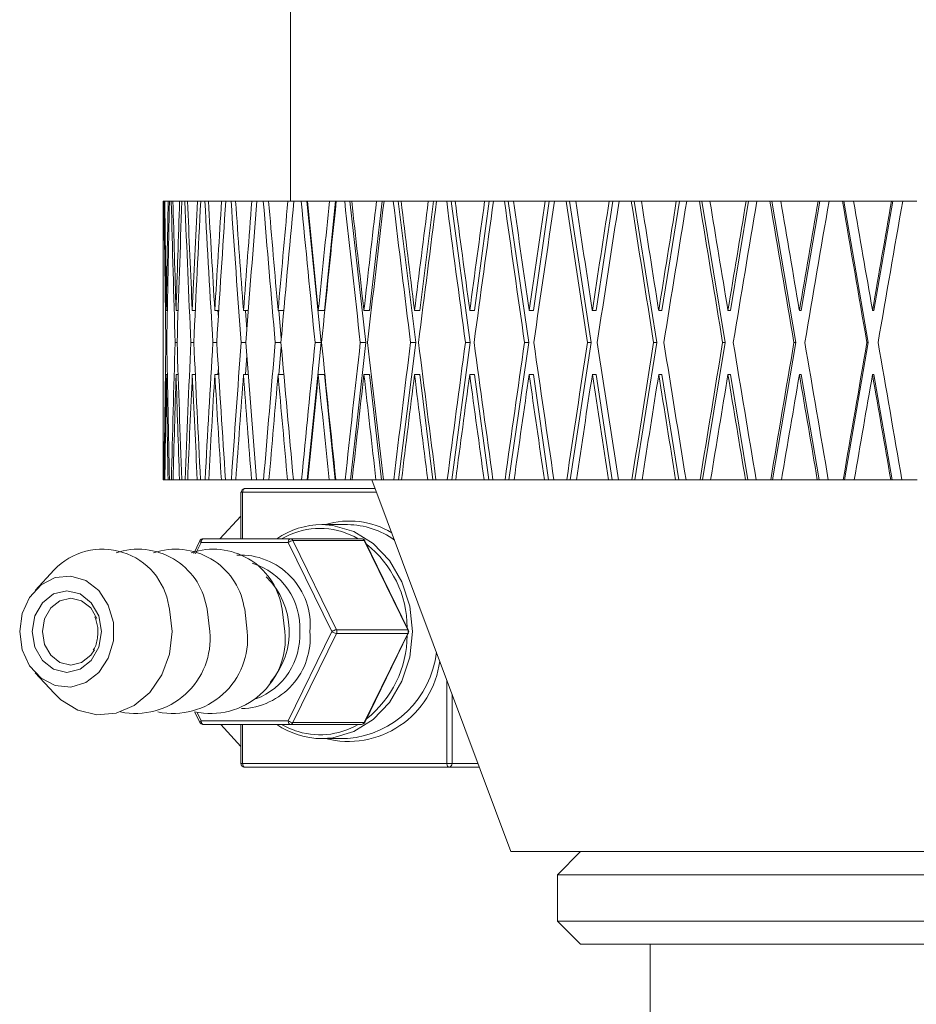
# Model space of a CAD drawing. Header units: inches. Extents: x 2.9 to 28.8, y 1.6 to 21.5.
# Tile 14 of 19: x 26.3 to 27.5, y 10 to 11.4. Entities that reach past the tile are written whole.
import ezdxf

# ---------------------------------------------------------------- set-up
doc = ezdxf.new("R2010")
doc.units = ezdxf.units.IN
doc.header["$MEASUREMENT"] = 0

msp = doc.modelspace()

# ---------------------------------------------------------------- linework, layer by layer
at = {"color": 7, "linetype": 'Continuous', "lineweight": 15}
for p, q in [((26.6195, 13.0852), (26.6195, 11.1162)), ((26.4478, 11.1162), (26.4478, 10.9699)), ((26.4478, 11.1162), (26.4481, 11.1162)), ((26.4481, 11.1162), (26.4485, 11.1162)), ((26.4485, 11.1162), (26.4493, 11.1162)), ((26.4493, 11.1162), (26.4502, 11.1162)), ((26.4502, 11.1162), (26.4547, 11.1162)), ((26.4547, 11.1162), (26.4565, 11.1162)), ((26.4565, 11.1162), (26.4589, 11.1162)), ((26.4589, 11.1162), (26.4611, 11.1162)), ((26.4611, 11.1162), (26.4702, 11.1162)), ((26.4702, 11.1162), (26.4732, 11.1162)), ((26.4732, 11.1162), (26.4772, 11.1162)), ((26.4772, 11.1162), (26.4808, 11.1162)), ((26.4808, 11.1162), (26.4942, 11.1162)), ((26.4942, 11.1162), (26.4986, 11.1162)), ((26.4986, 11.1162), (26.5041, 11.1162)), ((26.5041, 11.1162), (26.5089, 11.1162)), ((26.5089, 11.1162), (26.5267, 11.1162)), ((26.5267, 11.1162), (26.5323, 11.1162)), ((26.5323, 11.1162), (26.5394, 11.1162)), ((26.5394, 11.1162), (26.5454, 11.1162)), ((26.5454, 11.1162), (26.5674, 11.1162)), ((26.5674, 11.1162), (26.5742, 11.1162)), ((26.5742, 11.1162), (26.5828, 11.1162)), ((26.5828, 11.1162), (26.59, 11.1162)), ((26.59, 11.1162), (26.6159, 11.1162)), ((26.6159, 11.1162), (26.6239, 11.1162)), ((26.6239, 11.1162), (26.6339, 11.1162)), ((26.6339, 11.1162), (26.6415, 11.1162)), ((26.6415, 11.1162), (26.6607, 10.9259)), ((26.6415, 11.1162), (26.6423, 11.1162)), ((26.6423, 11.1162), (26.672, 11.1162)), ((26.68, 11.1162), (26.6651, 10.9691)), ((26.672, 11.1162), (26.68, 11.1162)), ((26.68, 11.1162), (26.6811, 11.1162)), ((26.6811, 11.1162), (26.6924, 11.1162)), ((26.6924, 11.1162), (26.6995, 11.1162)), ((26.6995, 11.1162), (26.7211, 10.9259)), ((26.6995, 11.1162), (26.7019, 11.1162)), ((26.7019, 11.1162), (26.7352, 11.1162)), ((26.7427, 11.1162), (26.726, 10.9691)), ((26.7352, 11.1162), (26.7427, 11.1162)), ((26.7427, 11.1162), (26.7454, 11.1162)), ((26.7454, 11.1162), (26.7579, 11.1162)), ((26.7579, 11.1162), (26.7644, 11.1162)), ((26.7644, 11.1162), (26.7881, 10.9259)), ((26.7644, 11.1162), (26.7683, 11.1162)), ((26.7683, 11.1162), (26.805, 11.1162)), ((26.8119, 11.1162), (26.7935, 10.9691)), ((26.805, 11.1162), (26.8119, 11.1162)), ((26.8119, 11.1162), (26.8161, 11.1162)), ((26.8161, 11.1162), (26.8297, 11.1162)), ((26.8297, 11.1162), (26.8357, 11.1162)), ((26.8357, 11.1162), (26.8614, 10.9259)), ((26.8357, 11.1162), (26.8411, 11.1162)), ((26.8411, 11.1162), (26.8809, 11.1162)), ((26.8871, 11.1162), (26.8672, 10.9691)), ((26.8809, 11.1162), (26.8871, 11.1162)), ((26.8871, 11.1162), (26.8928, 11.1162)), ((26.8928, 11.1162), (26.9075, 11.1162)), ((26.9075, 11.1162), (26.9128, 11.1162)), ((26.9128, 11.1162), (26.9403, 10.9259)), ((26.9128, 11.1162), (26.9198, 11.1162)), ((26.9198, 11.1162), (26.9623, 11.1162)), ((26.9678, 11.1162), (26.9466, 10.9691)), ((26.9623, 11.1162), (26.9678, 11.1162)), ((26.9678, 11.1162), (26.975, 11.1162)), ((26.975, 11.1162), (26.9906, 11.1162)), ((26.9906, 11.1162), (26.9952, 11.1162)), ((26.9952, 11.1162), (27.0243, 10.9259)), ((26.9952, 11.1162), (27.0036, 11.1162)), ((27.0036, 11.1162), (27.0485, 11.1162)), ((27.0534, 11.1162), (27.0309, 10.9691)), ((27.0485, 11.1162), (27.0534, 11.1162)), ((27.0534, 11.1162), (27.0619, 11.1162)), ((27.0619, 11.1162), (27.0784, 11.1162)), ((27.0784, 11.1162), (27.0823, 11.1162)), ((27.0823, 11.1162), (27.1127, 10.9259)), ((27.0823, 11.1162), (27.092, 11.1162)), ((27.092, 11.1162), (27.139, 11.1162)), ((27.1431, 11.1162), (27.1196, 10.9691)), ((27.139, 11.1162), (27.1431, 11.1162)), ((27.1431, 11.1162), (27.153, 11.1162)), ((27.153, 11.1162), (27.1701, 11.1162)), ((27.1701, 11.1162), (27.1733, 11.1162)), ((27.1733, 11.1162), (27.2048, 10.9259)), ((27.1733, 11.1162), (27.1843, 11.1162)), ((27.1843, 11.1162), (27.233, 11.1162)), ((27.2363, 11.1162), (27.212, 10.9691)), ((27.233, 11.1162), (27.2363, 11.1162)), ((27.2363, 11.1162), (27.2475, 11.1162)), ((27.2475, 11.1162), (27.2651, 11.1162)), ((27.2651, 11.1162), (27.2675, 11.1162)), ((27.2675, 11.1162), (27.3, 10.9259)), ((27.2675, 11.1162), (27.2797, 11.1162)), ((27.2797, 11.1162), (27.3299, 11.1162)), ((27.3324, 11.1162), (27.3073, 10.9691)), ((27.3299, 11.1162), (27.3324, 11.1162)), ((27.3324, 11.1162), (27.3447, 11.1162)), ((27.3447, 11.1162), (27.3628, 11.1162)), ((27.3628, 11.1162), (27.3644, 11.1162)), ((27.3644, 11.1162), (27.3974, 10.9259)), ((27.3644, 11.1162), (27.3777, 11.1162)), ((27.3777, 11.1162), (27.4288, 11.1162)), ((27.4305, 11.1162), (27.4049, 10.9691)), ((27.4288, 11.1162), (27.4305, 11.1162)), ((27.4305, 11.1162), (27.4439, 11.1162)), ((27.4439, 11.1162), (27.4622, 11.1162)), ((27.4622, 11.1162), (27.463, 11.1162)), ((26.4478, 10.9691), (26.4478, 10.9699)), ((26.4479, 10.9691), (26.4478, 10.9691)), ((26.4522, 10.9691), (26.4522, 10.9699)), ((26.4536, 10.9691), (26.4522, 10.9691)), ((26.4654, 10.9691), (26.4653, 10.9699)), ((26.4681, 10.9691), (26.4654, 10.9691)), ((26.4872, 10.9691), (26.4872, 10.9699)), ((26.4912, 10.9691), (26.4872, 10.9691)), ((26.5175, 10.9691), (26.5175, 10.9699)), ((26.5228, 10.9691), (26.5175, 10.9691)), ((26.5217, 10.9691), (26.5223, 10.9599)), ((26.5561, 10.9691), (26.5561, 10.9699)), ((26.5627, 10.9691), (26.5561, 10.9691)), ((26.5588, 10.9691), (26.5607, 10.9432)), ((26.6027, 10.9691), (26.6026, 10.9699)), ((26.6104, 10.9691), (26.6027, 10.9691)), ((26.6038, 10.9691), (26.6071, 10.9316)), ((26.6569, 10.9691), (26.6568, 10.9699)), ((26.6651, 10.9691), (26.6569, 10.9691)), ((26.7183, 10.9691), (26.7182, 10.9699)), ((26.726, 10.9691), (26.7183, 10.9691)), ((26.7865, 10.9691), (26.7864, 10.9699)), ((26.7935, 10.9691), (26.7865, 10.9691)), ((26.8608, 10.9691), (26.8607, 10.9699)), ((26.8672, 10.9691), (26.8608, 10.9691)), ((26.9408, 10.9691), (26.9407, 10.9699)), ((26.9466, 10.9691), (26.9408, 10.9691)), ((27.0259, 10.9691), (27.0258, 10.9699)), ((27.0309, 10.9691), (27.0259, 10.9691)), ((27.1154, 10.9691), (27.1152, 10.9699)), ((27.1196, 10.9691), (27.1154, 10.9691)), ((27.2085, 10.9691), (27.2084, 10.9699)), ((27.212, 10.9691), (27.2085, 10.9691)), ((27.3047, 10.9691), (27.3046, 10.9699)), ((27.3073, 10.9691), (27.3047, 10.9691)), ((27.4032, 10.9691), (27.403, 10.9699)), ((27.4049, 10.9691), (27.4032, 10.9691)), ((26.4478, 10.9259), (26.4478, 10.9259)), ((26.4529, 10.9259), (26.4515, 10.9259)), ((26.4667, 10.9259), (26.4641, 10.9259)), ((26.4892, 10.9259), (26.4853, 10.9259)), ((26.5202, 10.9259), (26.515, 10.9259)), ((26.5594, 10.9259), (26.5529, 10.9259)), ((26.6066, 10.9259), (26.5989, 10.9259)), ((26.6607, 10.9259), (26.6421, 10.7412)), ((26.6607, 10.9259), (26.6526, 10.9259)), ((26.7211, 10.9259), (26.7002, 10.7412)), ((26.7211, 10.9259), (26.7134, 10.9259)), ((26.7881, 10.9259), (26.7651, 10.7412)), ((26.7881, 10.9259), (26.7811, 10.9259)), ((26.8614, 10.9259), (26.8365, 10.7412)), ((26.8614, 10.9259), (26.855, 10.9259)), ((26.9403, 10.9259), (26.9137, 10.7412)), ((26.9403, 10.9259), (26.9346, 10.9259)), ((27.0243, 10.9259), (26.9961, 10.7412)), ((27.0243, 10.9259), (27.0193, 10.9259)), ((27.1127, 10.9259), (27.0832, 10.7412)), ((27.1127, 10.9259), (27.1085, 10.9259)), ((27.2048, 10.9259), (27.1742, 10.7412)), ((27.2048, 10.9259), (27.2014, 10.9259)), ((27.3, 10.9259), (27.2685, 10.7412)), ((27.3, 10.9259), (27.2974, 10.9259)), ((27.3974, 10.9259), (27.3653, 10.7412)), ((27.3974, 10.9259), (27.3957, 10.9259)), ((26.6071, 10.9201), (26.6038, 10.8827)), ((26.5607, 10.9086), (26.5588, 10.8827)), ((26.5223, 10.8918), (26.5217, 10.8827)), ((26.4479, 10.8827), (26.4478, 10.8827)), ((26.4478, 10.8819), (26.4478, 10.7412)), ((26.4536, 10.8827), (26.4522, 10.8827)), ((26.4681, 10.8827), (26.4654, 10.8827)), ((26.4912, 10.8827), (26.4872, 10.8827)), ((26.5228, 10.8827), (26.5175, 10.8827)), ((26.5627, 10.8827), (26.5561, 10.8827)), ((26.6104, 10.8827), (26.6027, 10.8827)), ((26.6651, 10.8827), (26.6569, 10.8827)), ((26.6651, 10.8827), (26.6794, 10.7412)), ((26.726, 10.8827), (26.7183, 10.8827)), ((26.726, 10.8827), (26.742, 10.7412)), ((26.7935, 10.8827), (26.7865, 10.8827)), ((26.7935, 10.8827), (26.8112, 10.7412)), ((26.8672, 10.8827), (26.8608, 10.8827)), ((26.8672, 10.8827), (26.8864, 10.7412)), ((26.9466, 10.8827), (26.9408, 10.8827)), ((26.9466, 10.8827), (26.967, 10.7412)), ((27.0309, 10.8827), (27.0259, 10.8827)), ((27.0309, 10.8827), (27.0525, 10.7412)), ((27.1196, 10.8827), (27.1154, 10.8827)), ((27.1196, 10.8827), (27.1422, 10.7412)), ((27.212, 10.8827), (27.2085, 10.8827)), ((27.212, 10.8827), (27.2354, 10.7412)), ((27.3073, 10.8827), (27.3047, 10.8827)), ((27.3073, 10.8827), (27.3314, 10.7412)), ((27.4049, 10.8827), (27.4032, 10.8827)), ((27.4049, 10.8827), (27.4295, 10.7412)), ((26.4478, 10.7412), (26.448, 10.7412)), ((26.4485, 10.7412), (26.448, 10.7412)), ((26.4485, 10.7412), (26.4494, 10.7412)), ((26.4503, 10.7412), (26.4494, 10.7412)), ((26.4503, 10.7412), (26.4546, 10.7412)), ((26.4564, 10.7412), (26.4546, 10.7412)), ((26.4564, 10.7412), (26.4591, 10.7412)), ((26.4613, 10.7412), (26.4591, 10.7412)), ((26.4613, 10.7412), (26.47, 10.7412)), ((26.473, 10.7412), (26.47, 10.7412)), ((26.473, 10.7412), (26.4775, 10.7412)), ((26.481, 10.7412), (26.4775, 10.7412)), ((26.481, 10.7412), (26.4939, 10.7412)), ((26.4983, 10.7412), (26.4939, 10.7412)), ((26.4983, 10.7412), (26.5044, 10.7412)), ((26.5093, 10.7412), (26.5044, 10.7412)), ((26.5093, 10.7412), (26.5263, 10.7412)), ((26.5319, 10.7412), (26.5263, 10.7412)), ((26.5319, 10.7412), (26.5398, 10.7412)), ((26.5458, 10.7412), (26.5398, 10.7412)), ((26.5458, 10.7412), (26.5669, 10.7412)), ((26.5738, 10.7412), (26.5669, 10.7412)), ((26.5738, 10.7412), (26.5832, 10.7412)), ((26.5905, 10.7412), (26.5832, 10.7412)), ((26.5905, 10.7412), (26.6154, 10.7412)), ((26.6234, 10.7412), (26.6154, 10.7412)), ((26.6234, 10.7412), (26.6344, 10.7412)), ((26.6421, 10.7412), (26.6344, 10.7412)), ((26.6428, 10.7412), (26.6421, 10.7412)), ((26.6428, 10.7412), (26.6715, 10.7412)), ((26.6794, 10.7412), (26.6715, 10.7412)), ((26.6805, 10.7412), (26.6794, 10.7412)), ((26.6805, 10.7412), (26.693, 10.7412)), ((26.7002, 10.7412), (26.693, 10.7412)), ((26.7025, 10.7412), (26.7002, 10.7412)), ((26.7025, 10.7412), (26.7346, 10.7412)), ((26.729, 10.7412), (26.9163, 10.2407)), ((26.742, 10.7412), (26.7346, 10.7412)), ((26.7447, 10.7412), (26.742, 10.7412)), ((26.7447, 10.7412), (26.7585, 10.7412)), ((26.7651, 10.7412), (26.7585, 10.7412)), ((26.769, 10.7412), (26.7651, 10.7412)), ((26.769, 10.7412), (26.8043, 10.7412)), ((26.8112, 10.7412), (26.8043, 10.7412)), ((26.8154, 10.7412), (26.8112, 10.7412)), ((26.8154, 10.7412), (26.8305, 10.7412)), ((26.8365, 10.7412), (26.8305, 10.7412)), ((26.8419, 10.7412), (26.8365, 10.7412)), ((26.8419, 10.7412), (26.8801, 10.7412)), ((26.8864, 10.7412), (26.8801, 10.7412)), ((26.8921, 10.7412), (26.8864, 10.7412)), ((26.8921, 10.7412), (26.9083, 10.7412)), ((26.9137, 10.7412), (26.9083, 10.7412)), ((26.9206, 10.7412), (26.9137, 10.7412)), ((26.9206, 10.7412), (26.9614, 10.7412)), ((26.967, 10.7412), (26.9614, 10.7412)), ((26.9742, 10.7412), (26.967, 10.7412)), ((26.9742, 10.7412), (26.9914, 10.7412)), ((26.9961, 10.7412), (26.9914, 10.7412)), ((27.0044, 10.7412), (26.9961, 10.7412)), ((27.0044, 10.7412), (27.0476, 10.7412)), ((27.0525, 10.7412), (27.0476, 10.7412)), ((27.061, 10.7412), (27.0525, 10.7412)), ((27.061, 10.7412), (27.0792, 10.7412)), ((27.0832, 10.7412), (27.0792, 10.7412)), ((27.0929, 10.7412), (27.0832, 10.7412)), ((27.0929, 10.7412), (27.1381, 10.7412)), ((27.1422, 10.7412), (27.1381, 10.7412)), ((27.1521, 10.7412), (27.1422, 10.7412)), ((27.1521, 10.7412), (27.171, 10.7412)), ((27.1742, 10.7412), (27.171, 10.7412)), ((27.1852, 10.7412), (27.1742, 10.7412)), ((27.1852, 10.7412), (27.2321, 10.7412)), ((27.2354, 10.7412), (27.2321, 10.7412)), ((27.2465, 10.7412), (27.2354, 10.7412)), ((27.2465, 10.7412), (27.2661, 10.7412)), ((27.2685, 10.7412), (27.2661, 10.7412)), ((27.2807, 10.7412), (27.2685, 10.7412)), ((27.2807, 10.7412), (27.3289, 10.7412)), ((27.3314, 10.7412), (27.3289, 10.7412)), ((27.3437, 10.7412), (27.3314, 10.7412)), ((27.3437, 10.7412), (27.3637, 10.7412)), ((27.3653, 10.7412), (27.3637, 10.7412)), ((27.3787, 10.7412), (27.3653, 10.7412)), ((27.3787, 10.7412), (27.4278, 10.7412)), ((27.4295, 10.7412), (27.4278, 10.7412)), ((27.4429, 10.7412), (27.4295, 10.7412)), ((27.4429, 10.7412), (27.4632, 10.7412)), ((26.5577, 10.7292), (26.7335, 10.7292)), ((26.5527, 10.7242), (26.5527, 10.6617)), ((26.5527, 10.7242), (26.555, 10.7242)), ((26.7353, 10.7242), (26.555, 10.7242)), ((26.555, 10.7242), (26.555, 10.6617)), ((26.5244, 10.6617), (26.5527, 10.6923)), ((26.6963, 10.6807), (26.6617, 10.6807)), ((26.4974, 10.6589), (26.4891, 10.6419)), ((26.5019, 10.6617), (26.6192, 10.6617)), ((26.6192, 10.6617), (26.715, 10.6617)), ((26.6228, 10.6592), (26.6815, 10.5392)), ((26.7187, 10.6592), (26.6228, 10.6592)), ((26.7773, 10.5392), (26.7187, 10.6592)), ((26.7781, 10.5389), (26.7195, 10.6589)), ((26.4992, 10.6567), (26.4916, 10.6412)), ((26.6165, 10.6567), (26.4992, 10.6567)), ((26.6751, 10.5367), (26.6165, 10.6567)), ((26.3012, 10.6198), (26.2756, 10.5922)), ((26.6815, 10.5392), (26.7773, 10.5392)), ((26.6165, 10.4167), (26.6751, 10.5367)), ((26.6815, 10.5342), (26.6228, 10.4142)), ((26.7773, 10.5342), (26.6815, 10.5342)), ((26.7187, 10.4142), (26.7773, 10.5342)), ((26.7195, 10.4145), (26.7781, 10.5345)), ((26.2756, 10.4812), (26.3012, 10.4536)), ((26.8301, 10.3592), (26.8301, 10.4708)), ((26.837, 10.4524), (26.837, 10.3592)), ((26.4907, 10.4282), (26.4974, 10.4145)), ((26.4938, 10.4278), (26.4992, 10.4167)), ((26.4992, 10.4167), (26.6165, 10.4167)), ((26.6192, 10.4117), (26.5019, 10.4117)), ((26.5527, 10.3822), (26.5255, 10.4117)), ((26.5527, 10.4117), (26.5527, 10.3592)), ((26.555, 10.4117), (26.555, 10.3592)), ((26.715, 10.4117), (26.6192, 10.4117)), ((26.6228, 10.4142), (26.7187, 10.4142)), ((26.6617, 10.3927), (26.6963, 10.3927)), ((26.5527, 10.3592), (26.555, 10.3592)), ((26.555, 10.3592), (26.8301, 10.3592)), ((26.8328, 10.3542), (26.5577, 10.3542)), ((26.8301, 10.3592), (26.837, 10.3592)), ((26.8738, 10.3542), (26.8328, 10.3542)), ((26.837, 10.3592), (26.8719, 10.3592)), ((26.9163, 10.2407), (28.1857, 10.2407)), ((27.01, 10.2407), (26.9788, 10.2094)), ((26.9788, 10.2094), (26.9788, 10.1469)), ((26.9788, 10.2094), (27.6038, 10.2094)), ((26.9788, 10.1469), (27.01, 10.1157)), ((26.9788, 10.1469), (27.6038, 10.1469)), ((27.01, 10.1157), (27.6038, 10.1157)), ((27.1038, 10.1157), (27.1038, 9.2297))]:
    msp.add_line(p, q, dxfattribs=at)
at = {"color": 7, "linetype": 'Continuous', "lineweight": 15, "flags": 128}
for points in [[(26.5577, 10.7292), (26.5572, 10.7291), (26.5567, 10.7288), (26.5562, 10.7283), (26.5558, 10.7277), (26.5555, 10.727), (26.5552, 10.7261), (26.5551, 10.7252), (26.555, 10.7242)], [(26.6617, 10.6807), (26.6764, 10.6796), (26.7049, 10.6713), (26.7309, 10.6552), (26.7529, 10.6322), (26.7696, 10.6036), (26.78, 10.5711), (26.7836, 10.5367), (26.78, 10.5022), (26.7696, 10.4698), (26.7529, 10.4412), (26.7309, 10.4182), (26.7049, 10.402), (26.6764, 10.3937), (26.6617, 10.3927)], [(26.4974, 10.6589), (26.4973, 10.6588), (26.4974, 10.6585), (26.4976, 10.6581), (26.498, 10.6576), (26.4985, 10.6572), (26.4992, 10.6567)], [(26.5019, 10.6617), (26.5013, 10.6616), (26.5008, 10.6613), (26.5004, 10.6608), (26.5, 10.6602), (26.4996, 10.6595), (26.4994, 10.6586), (26.4992, 10.6577), (26.4992, 10.6567)], [(26.6181, 10.667), (26.6173, 10.6666), (26.6075, 10.6617)], [(26.6192, 10.6617), (26.6186, 10.6616), (26.6181, 10.6613), (26.6177, 10.6608), (26.6173, 10.6602), (26.6169, 10.6595), (26.6167, 10.6586), (26.6165, 10.6577), (26.6165, 10.6567)], [(26.2548, 10.5367), (26.2582, 10.561), (26.2682, 10.5827), (26.2835, 10.5995), (26.3027, 10.6094), (26.3235, 10.6114), (26.3438, 10.6054), (26.3613, 10.5919), (26.3741, 10.5724), (26.3809, 10.549), (26.3809, 10.5243), (26.3741, 10.501), (26.3613, 10.4815), (26.3438, 10.468), (26.3235, 10.4619), (26.3027, 10.464), (26.2835, 10.4739), (26.2682, 10.4906), (26.2582, 10.5123), (26.2548, 10.5367)], [(26.3648, 10.5367), (26.3613, 10.5156), (26.3512, 10.4978), (26.3361, 10.4859), (26.3183, 10.4817), (26.3004, 10.4859), (26.2853, 10.4978), (26.2752, 10.5156), (26.2717, 10.5367), (26.2752, 10.5577), (26.2853, 10.5756), (26.3004, 10.5875), (26.3183, 10.5917), (26.3361, 10.5875), (26.3512, 10.5756), (26.3613, 10.5577), (26.3648, 10.5367)], [(26.3587, 10.5542), (26.3505, 10.5685), (26.3382, 10.5783), (26.3236, 10.5817), (26.309, 10.5783), (26.2966, 10.5685), (26.2884, 10.5539), (26.2855, 10.5367), (26.2884, 10.5195), (26.2966, 10.5049), (26.309, 10.4951), (26.3236, 10.4917), (26.3382, 10.4951), (26.3505, 10.5049), (26.3556, 10.5123)], [(26.4602, 10.5367), (26.4566, 10.567), (26.4556, 10.571)], [(26.5107, 10.5367), (26.5072, 10.567), (26.5062, 10.571)], [(26.5613, 10.5367), (26.5578, 10.567), (26.5568, 10.571)], [(26.6119, 10.5367), (26.6084, 10.567), (26.6073, 10.571)], [(26.3012, 10.4536), (26.3103, 10.445), (26.3333, 10.4309), (26.3587, 10.4247), (26.3845, 10.4268), (26.4089, 10.437), (26.43, 10.4546), (26.4463, 10.4784), (26.4566, 10.5064), (26.4602, 10.5367)], [(26.4992, 10.4167), (26.4985, 10.4162), (26.498, 10.4157), (26.4976, 10.4153), (26.4974, 10.4149), (26.4973, 10.4146), (26.4974, 10.4145)], [(26.4992, 10.4167), (26.4992, 10.4157), (26.4994, 10.4148), (26.4996, 10.4139), (26.5, 10.4131), (26.5004, 10.4125), (26.5008, 10.4121), (26.5013, 10.4118), (26.5019, 10.4117)], [(26.6075, 10.4117), (26.6173, 10.4067), (26.6245, 10.4038)], [(26.6165, 10.4167), (26.6165, 10.4157), (26.6167, 10.4148), (26.6169, 10.4139), (26.6173, 10.4131), (26.6177, 10.4125), (26.6181, 10.4121), (26.6186, 10.4118), (26.6192, 10.4117)], [(26.5577, 10.3542), (26.5572, 10.3543), (26.5567, 10.3546), (26.5562, 10.355), (26.5558, 10.3556), (26.5555, 10.3564), (26.5552, 10.3573), (26.5551, 10.3582), (26.555, 10.3592)], [(26.8301, 10.3592), (26.8302, 10.3582), (26.8303, 10.3573), (26.8306, 10.3564), (26.8309, 10.3556), (26.8313, 10.355), (26.8318, 10.3546), (26.8323, 10.3543), (26.8328, 10.3542)]]:
    msp.add_lwpolyline(points, dxfattribs=at)
at = {"color": 7, "linetype": 'Continuous', "lineweight": 15}
for centre, radius, start, end in [((26.5581, 10.7245), 0.00466, 95.1485, 184.3564), ((26.699, 10.5764), 0.1092, 58.7169, 107.2866), ((26.6623, 10.5729), 0.1078, 90.3159, 124.5449), ((26.6591, 10.5738), 0.1018, 59.6751, 113.7365), ((26.6956, 10.5726), 0.1081, 53.8432, 89.661), ((26.5019, 10.6567), 0.005, 90, 153.9543), ((26.6246, 10.6453), 0.014, 97.4539, 125.6645), ((26.619, 10.6575), 0.00417, 23.578, 87.8299), ((26.715, 10.6567), 0.005, 26.0457, 90), ((26.7148, 10.6575), 0.00417, 23.578, 87.8299), ((26.7188, 10.6584), 0.000821, 37.3204, 102.2368), ((26.3664, 10.5574), 0.0902, 8.6655, 136.2713), ((26.4143, 10.5542), 0.0934, 10.3576, 108.5938), ((26.4649, 10.5542), 0.0934, 10.3576, 108.5938), ((26.5155, 10.5542), 0.0934, 10.3576, 108.5938), ((26.6337, 10.5417), 0.1429, 0.1292, 51.9622), ((26.5516, 10.5453), 0.0945, 354.7777, 92.7094), ((26.5422, 10.5426), 0.0898, 356.2501, 73.3823), ((26.514, 10.5366), 0.1038, 318.8247, 45.3961), ((26.6833, 10.5253), 0.014, 97.4539, 125.6645), ((26.6763, 10.5367), 0.00578, 334.3599, 25.6401), ((26.7721, 10.5367), 0.00578, 334.3599, 25.6401), ((26.7775, 10.5384), 0.000821, 37.3204, 102.2368), ((26.7736, 10.5367), 0.005, 0, 26.0457), ((26.4106, 10.5271), 0.1006, 258.467, 5.4668), ((26.4611, 10.5271), 0.1006, 258.467, 5.4668), ((26.5119, 10.527), 0.1005, 257.6021, 5.5098), ((26.5506, 10.5284), 0.0954, 271.6675, 4.9688), ((26.5401, 10.5319), 0.0919, 290.9712, 2.9717), ((26.6833, 10.548), 0.014, 234.3355, 262.5461), ((26.6322, 10.5324), 0.1444, 308.3203, 359.5883), ((26.7775, 10.535), 0.000821, 257.7632, 322.6796), ((26.7736, 10.5367), 0.005, 333.9543, 0), ((26.685, 10.524), 0.1318, 274.9243, 353.4454), ((26.6974, 10.5129), 0.1241, 255.6025, 352.5239), ((26.5019, 10.4167), 0.005, 206.0457, 270), ((26.6623, 10.5004), 0.1078, 235.4551, 269.6841), ((26.6246, 10.428), 0.014, 234.3355, 262.5461), ((26.619, 10.4159), 0.00417, 272.1701, 336.422), ((26.6591, 10.4995), 0.1018, 250.1618, 300.3367), ((26.715, 10.4167), 0.005, 270, 333.9543), ((26.7148, 10.4159), 0.00417, 272.1701, 336.422), ((26.7188, 10.415), 0.000821, 257.7632, 322.6796), ((26.5577, 10.3592), 0.005, 180, 270), ((26.8324, 10.3588), 0.00466, 275.1485, 4.3564)]:
    msp.add_arc(centre, radius, start, end, dxfattribs=at)
for centre, major_axis, ratio, start_param, end_param in [((27.6038, 10.8819), (0, 6.556), 0.176327, 1.535047, 1.564084), ((27.6038, 10.9682), (0, 6.556), 0.176327, 1.548229, 1.570672), ((27.6038, 10.8835), (-0.104, 6.556), 0.175613, 1.532512, 1.561548), ((27.6038, 10.9699), (-0.104, 6.556), 0.175613, 1.545694, 1.568012), ((27.6038, 10.9682), (0.104, 6.556), 0.175613, 1.551013, 1.573456), ((27.6038, 10.8819), (0.104, 6.556), 0.175613, 1.537832, 1.566868), ((27.6038, 10.8835), (-0.207, 6.5559), 0.17348, 1.52982, 1.558856), ((27.6038, 10.9699), (-0.207, 6.5559), 0.17348, 1.543001, 1.56532), ((27.6038, 10.9682), (0.207, 6.5559), 0.17348, 1.553705, 1.576148), ((27.6038, 10.8819), (0.207, 6.5559), 0.17348, 1.540524, 1.56956), ((27.6038, 10.8835), (-0.3081, 6.5558), 0.169954, 1.527309, 1.556346), ((27.6038, 10.9699), (-0.3081, 6.5558), 0.169954, 1.540491, 1.562809), ((27.6038, 10.9682), (0.3081, 6.5558), 0.169954, 1.556216, 1.578659), ((27.6038, 10.8819), (0.3081, 6.5558), 0.169954, 1.543034, 1.572071), ((27.6038, 10.8835), (-0.4065, 6.5557), 0.165076, 1.525062, 1.554098), ((27.6038, 10.9699), (-0.4065, 6.5557), 0.165076, 1.538243, 1.560561), ((27.6038, 10.9682), (0.4065, 6.5557), 0.165076, 1.558463, 1.580906), ((27.6038, 10.8819), (0.4065, 6.5557), 0.165076, 1.545282, 1.574318), ((27.6038, 10.8835), (-0.5012, 6.5555), 0.158901, 1.523148, 1.552184), ((27.6038, 10.9699), (-0.5012, 6.5555), 0.158901, 1.536329, 1.558647), ((27.6038, 10.9682), (0.5012, 6.5555), 0.158901, 1.560378, 1.582821), ((27.6038, 10.8819), (0.5012, 6.5555), 0.158901, 1.547196, 1.576233), ((27.6038, 10.8835), (-0.5916, 6.5554), 0.151498, 1.521625, 1.550661), ((27.6038, 10.9699), (-0.5916, 6.5554), 0.151498, 1.534806, 1.557124), ((27.6038, 10.9682), (0.5916, 6.5554), 0.151498, 1.561901, 1.584344), ((27.6038, 10.8819), (0.5916, 6.5554), 0.151498, 1.548719, 1.577756), ((27.6038, 10.8835), (-0.677, 6.5553), 0.142946, 1.520536, 1.549572), ((27.6038, 10.9699), (-0.677, 6.5553), 0.142946, 1.533717, 1.556036), ((27.6038, 10.9682), (0.677, 6.5553), 0.142946, 1.562989, 1.585432), ((27.6038, 10.8819), (0.677, 6.5553), 0.142946, 1.549808, 1.578844), ((27.6038, 10.8835), (-0.7566, 6.5552), 0.13333, 1.519909, 1.548945), ((27.6038, 10.9699), (-0.7566, 6.5552), 0.13333, 1.533091, 1.555409), ((27.6038, 10.9682), (0.7566, 6.5552), 0.13333, 1.563616, 1.586059), ((27.6038, 10.8819), (0.7566, 6.5552), 0.13333, 1.550435, 1.579471), ((27.6038, 10.8835), (-0.83, 6.5552), 0.122744, 1.519756, 1.548792), ((27.6038, 10.9699), (-0.83, 6.5552), 0.122744, 1.532938, 1.555256), ((27.6038, 10.9682), (0.83, 6.5552), 0.122744, 1.563769, 1.586212), ((27.6038, 10.8819), (0.83, 6.5552), 0.122744, 1.550588, 1.579624), ((27.6038, 10.8835), (-0.8968, 6.5552), 0.111284, 1.520074, 1.549111), ((27.6038, 10.9699), (-0.8968, 6.5552), 0.111284, 1.533256, 1.555574), ((27.6038, 10.9682), (0.8968, 6.5552), 0.111284, 1.563451, 1.585894), ((27.6038, 10.8819), (0.8968, 6.5552), 0.111284, 1.550269, 1.579306), ((27.6038, 10.8835), (-0.9564, 6.5553), 0.09905, 1.520846, 1.549883), ((27.6038, 10.9699), (-0.9564, 6.5553), 0.09905, 1.534028, 1.556346), ((27.6038, 10.9682), (0.9564, 6.5553), 0.09905, 1.562679, 1.585122), ((27.6038, 10.8819), (0.9564, 6.5553), 0.09905, 1.549497, 1.578534), ((27.6038, 10.8835), (-1.0087, 6.5554), 0.086139, 1.522043, 1.551079), ((27.6038, 10.9699), (-1.0087, 6.5554), 0.086139, 1.535225, 1.557543), ((27.6038, 10.9682), (1.0087, 6.5554), 0.086139, 1.561482, 1.583925), ((27.6038, 10.8819), (1.0087, 6.5554), 0.086139, 1.548301, 1.577337), ((27.6038, 10.8835), (-1.0533, 6.5556), 0.072653, 1.523623, 1.55266), ((27.6038, 10.9699), (-1.0533, 6.5556), 0.072653, 1.536805, 1.559123), ((27.6038, 10.9682), (1.0533, 6.5556), 0.072653, 1.559902, 1.582345), ((27.6038, 10.8819), (1.0533, 6.5556), 0.072653, 1.54672, 1.575757), ((27.6038, 10.8835), (-1.0901, 6.5557), 0.05869, 1.525538, 1.554574), ((27.6038, 10.9699), (-1.0901, 6.5557), 0.05869, 1.538719, 1.561038), ((27.6038, 10.9682), (1.0901, 6.5557), 0.05869, 1.557987, 1.58043), ((27.6038, 10.8819), (1.0901, 6.5557), 0.05869, 1.544806, 1.573842), ((27.6038, 10.8835), (-1.1188, 6.5558), 0.044348, 1.527728, 1.556765), ((27.6038, 10.9699), (-1.1188, 6.5558), 0.044348, 1.54091, 1.563228), ((27.6038, 10.9682), (1.1188, 6.5558), 0.044348, 1.555797, 1.57824), ((27.6038, 10.8819), (1.1188, 6.5558), 0.044348, 1.542615, 1.571652), ((27.6038, 10.8835), (-1.1395, 6.5559), 0.029722, 1.530131, 1.559167), ((27.6038, 10.9699), (-1.1395, 6.5559), 0.029722, 1.543312, 1.565631), ((27.6038, 10.9682), (1.1395, 6.5559), 0.029722, 1.553394, 1.575837), ((27.6038, 10.8819), (1.1395, 6.5559), 0.029722, 1.540213, 1.569249), ((27.6038, 10.8835), (0, 6.556), 0.176327, 1.557745, 1.564333), ((27.6038, 10.9699), (0, 6.556), 0.176327, 1.577509, 1.605687), ((27.6038, 10.9682), (0, 6.556), 0.176327, 1.57726, 1.583848), ((27.6038, 10.9682), (0.104, 6.556), 0.175613, 1.580044, 1.608222), ((27.6038, 10.9699), (-0.104, 6.556), 0.175613, 1.574724, 1.602902), ((27.6038, 10.9682), (0.207, 6.5559), 0.17348, 1.582736, 1.610914), ((27.6038, 10.9699), (-0.207, 6.5559), 0.17348, 1.572032, 1.60021), ((27.6038, 10.9682), (0.3081, 6.5558), 0.169954, 1.585247, 1.613424), ((27.6038, 10.9699), (-0.3081, 6.5558), 0.169954, 1.569522, 1.597699), ((27.6038, 10.9682), (0.4065, 6.5557), 0.165076, 1.587494, 1.615672), ((27.6038, 10.9699), (-0.4065, 6.5557), 0.165076, 1.567274, 1.595452), ((27.6038, 10.9682), (0.5012, 6.5555), 0.158901, 1.589409, 1.617586), ((27.6038, 10.9699), (-0.5012, 6.5555), 0.158901, 1.56536, 1.593538), ((27.6038, 10.9682), (0.5916, 6.5554), 0.151498, 1.590932, 1.619109), ((27.6038, 10.9699), (-0.5916, 6.5554), 0.151498, 1.563837, 1.592015), ((27.6038, 10.9682), (0.677, 6.5553), 0.142946, 1.59202, 1.620198), ((27.6038, 10.9699), (-0.677, 6.5553), 0.142946, 1.562748, 1.590926), ((27.6038, 10.9682), (0.7566, 6.5552), 0.13333, 1.592647, 1.620825), ((27.6038, 10.9699), (-0.7566, 6.5552), 0.13333, 1.562121, 1.590299), ((27.6038, 10.9682), (0.83, 6.5552), 0.122744, 1.5928, 1.620978), ((27.6038, 10.9699), (-0.83, 6.5552), 0.122744, 1.561969, 1.590146), ((27.6038, 10.9682), (0.8968, 6.5552), 0.111284, 1.592482, 1.620659), ((27.6038, 10.9699), (-0.8968, 6.5552), 0.111284, 1.562287, 1.590464), ((27.6038, 10.9682), (0.9564, 6.5553), 0.09905, 1.59171, 1.619887), ((27.6038, 10.9699), (-0.9564, 6.5553), 0.09905, 1.563059, 1.591236), ((27.6038, 10.9682), (1.0087, 6.5554), 0.086139, 1.590513, 1.618691), ((27.6038, 10.9699), (-1.0087, 6.5554), 0.086139, 1.564255, 1.592433), ((27.6038, 10.9682), (1.0533, 6.5556), 0.072653, 1.588933, 1.61711), ((27.6038, 10.9699), (-1.0533, 6.5556), 0.072653, 1.565836, 1.594013), ((27.6038, 10.9682), (1.0901, 6.5557), 0.05869, 1.587018, 1.615196), ((27.6038, 10.9699), (-1.0901, 6.5557), 0.05869, 1.56775, 1.595928), ((27.6038, 10.9682), (1.1188, 6.5558), 0.044348, 1.584828, 1.613005), ((27.6038, 10.9699), (-1.1188, 6.5558), 0.044348, 1.569941, 1.598118), ((27.6038, 10.9682), (1.1395, 6.5559), 0.029722, 1.582425, 1.610603), ((27.6038, 10.9699), (-1.1395, 6.5559), 0.029722, 1.572343, 1.600521), ((27.6038, 10.8835), (0, 6.556), 0.176327, 1.570921, 1.592505), ((27.6038, 10.8819), (0.104, 6.556), 0.175613, 1.573456, 1.59504), ((27.6038, 10.8835), (-0.104, 6.556), 0.175613, 1.568136, 1.589721), ((27.6038, 10.8819), (0.207, 6.5559), 0.17348, 1.576148, 1.597732), ((27.6038, 10.8835), (-0.207, 6.5559), 0.17348, 1.565444, 1.587029), ((27.6038, 10.8819), (0.3081, 6.5558), 0.169954, 1.578659, 1.600243), ((27.6038, 10.8835), (-0.3081, 6.5558), 0.169954, 1.562934, 1.584518), ((27.6038, 10.8819), (0.4065, 6.5557), 0.165076, 1.580906, 1.602491), ((27.6038, 10.8835), (-0.4065, 6.5557), 0.165076, 1.560686, 1.58227), ((27.6038, 10.8819), (0.5012, 6.5555), 0.158901, 1.582821, 1.604405), ((27.6038, 10.8835), (-0.5012, 6.5555), 0.158901, 1.558772, 1.580356), ((27.6038, 10.8819), (0.5916, 6.5554), 0.151498, 1.584344, 1.605928), ((27.6038, 10.8835), (-0.5916, 6.5554), 0.151498, 1.557249, 1.578833), ((27.6038, 10.8819), (0.677, 6.5553), 0.142946, 1.585432, 1.607017), ((27.6038, 10.8835), (-0.677, 6.5553), 0.142946, 1.55616, 1.577745), ((27.6038, 10.8819), (0.7566, 6.5552), 0.13333, 1.586059, 1.607643), ((27.6038, 10.8835), (-0.7566, 6.5552), 0.13333, 1.555533, 1.577118), ((27.6038, 10.8819), (0.83, 6.5552), 0.122744, 1.586212, 1.607796), ((27.6038, 10.8835), (-0.83, 6.5552), 0.122744, 1.555381, 1.576965), ((27.6038, 10.8819), (0.8968, 6.5552), 0.111284, 1.585894, 1.607478), ((27.6038, 10.8835), (-0.8968, 6.5552), 0.111284, 1.555699, 1.577283), ((27.6038, 10.8819), (0.9564, 6.5553), 0.09905, 1.585122, 1.606706), ((27.6038, 10.8835), (-0.9564, 6.5553), 0.09905, 1.556471, 1.578055), ((27.6038, 10.8819), (1.0087, 6.5554), 0.086139, 1.583925, 1.605509), ((27.6038, 10.8835), (-1.0087, 6.5554), 0.086139, 1.557667, 1.579252), ((27.6038, 10.8819), (1.0533, 6.5556), 0.072653, 1.582345, 1.603929), ((27.6038, 10.8835), (-1.0533, 6.5556), 0.072653, 1.559248, 1.580832), ((27.6038, 10.8819), (1.0901, 6.5557), 0.05869, 1.58043, 1.602015), ((27.6038, 10.8835), (-1.0901, 6.5557), 0.05869, 1.561162, 1.582746), ((27.6038, 10.8819), (1.1188, 6.5558), 0.044348, 1.57824, 1.599824), ((27.6038, 10.8835), (-1.1188, 6.5558), 0.044348, 1.563353, 1.584937), ((27.6038, 10.8819), (1.1395, 6.5559), 0.029722, 1.575837, 1.597421), ((27.6038, 10.8835), (-1.1395, 6.5559), 0.029722, 1.565755, 1.58734)]:
    msp.add_ellipse(centre, major_axis=major_axis, ratio=ratio, start_param=start_param, end_param=end_param, dxfattribs=at)
for points, knots in [([(26.356, 10.5566), (26.3577, 10.5519), (26.3599, 10.5455), (26.3601, 10.5385), (26.3601, 10.5367)], [0, 0, 0, 0, 0.731452, 1, 1, 1, 1]), ([(26.3601, 10.5367), (26.36, 10.5338), (26.3595, 10.5255), (26.3573, 10.5165), (26.3541, 10.5123), (26.3539, 10.512)], [0, 0, 0, 0, 0.332184, 0.952754, 1, 1, 1, 1])]:
    msp.add_open_spline(points, degree=3, knots=knots, dxfattribs=at)

doc.saveas('drawing.dxf')
